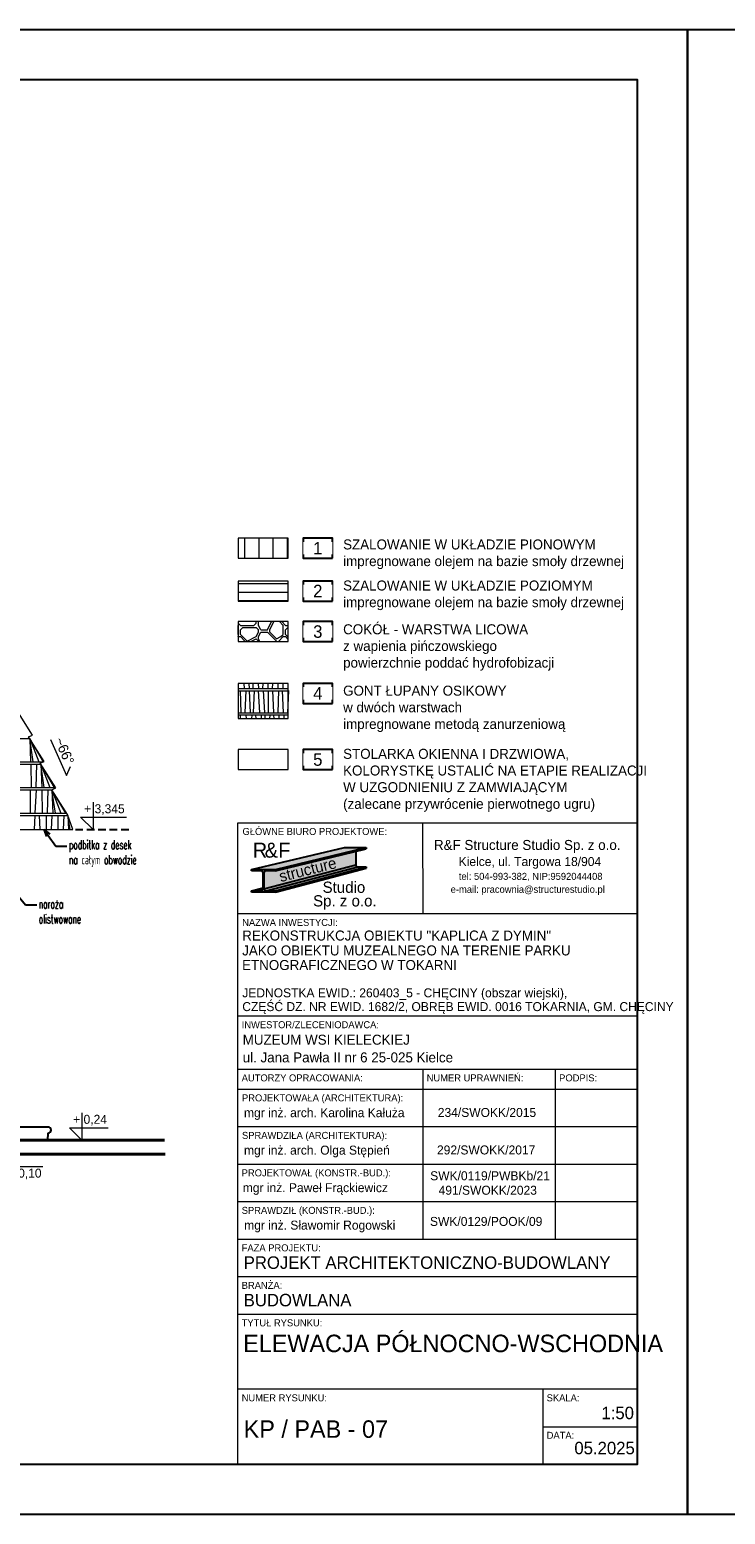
# Model space of a CAD drawing. Header units: centimetres. Extents: x 148485 to 162129, y -6573 to -2118.
# Tile 130 of 167: x 155171 to 155867, y -6573 to -5088. Entities that reach past the tile are written whole.
import ezdxf
from ezdxf import colors
from ezdxf.entities.mleader import LeaderData, LeaderLine
from ezdxf.enums import TextEntityAlignment as Align
from ezdxf.math import Vec2, Vec3

# ---------------------------------------------------------------- set-up
doc = ezdxf.new("R2010")
doc.units = ezdxf.units.CM
doc.header["$LTSCALE"] = 0.1
doc.linetypes.add('DASHEDX2', pattern=[38.1, 25.4, -12.7])
doc.layers.get('0').update_dxf_attribs({"color": 45})
for name, color, linetype, lineweight in [('A_Opisy', 7, 'Continuous', 18), ('ELEWACJE - dach podziały', 34, 'Continuous', 15), ('ELEWACJE - deskowanie', 251, 'Continuous', 13), ('ELEWACJE - hacz dachówki', 251, 'Continuous', 9), ('HACZE', 52, 'Continuous', 9), ('PODSTAWOWE - teren', 54, 'Continuous', 50)]:
    doc.layers.add(name, color=color, linetype=linetype, lineweight=lineweight)
for name, color, linetype in [('A_opisy elewacji', 7, 'Continuous'), ('A_wymiary_zewn', 4, 'Continuous'), ('Format', 7, 'Continuous'), ('ozn_graficzne_PROKON', 5, 'Continuous'), ('ozn_graficzne_R&F', 5, 'Continuous'), ('Section', 3, 'Continuous'), ('widoki_PROKON', 4, 'Continuous'), ('widoki_przerywana_R&F', 4, 'DASHEDX2'), ('widoki_R&F', 4, 'Continuous')]:
    doc.layers.add(name, color=color, linetype=linetype)
doc.styles.add('CG', font='FL Pismo Techniczne.ttf')
doc.styles.add('MtXpl_FL_Pismo_Techn', font='flptechn.ttf')
doc.styles.add('MtXpl_FL_Pismo_Techn_1', font='flptechn.ttf')
doc.styles.add('Skala 50', font='simplex.shx', dxfattribs={"width": 0.9, "height": 10})
doc.styles.add('TECH', font='flptechn.ttf')

# ---------------------------------------------------------------- blocks, each defined once
blk = doc.blocks.new('tab_kaplica z dymin')
at = {"layer": 'A_wymiary_zewn', "true_color": 0xd7d6d6}
h = blk.add_hatch(color=254, dxfattribs=at)
h.dxf.hatch_style = 1
h.paths.add_polyline_path([(151234, -9049.8), (151212.4, -9049.8), (151119.4, -9071.6), (151143.4, -9071.6)])
at = {"layer": 'A_wymiary_zewn', "true_color": 0x848484}
h = blk.add_hatch(color=252, dxfattribs=at)
h.dxf.hatch_style = 1
h.paths.add_polyline_path([(151223.6, -9067.1), (151223.6, -9053.5), (151143.4, -9073), (151134.1, -9073, 0.414214), (151131.9, -9075.2), (151131.9, -9090.8, 0.037989), (151131.9, -9091.2)])
at = {"layer": 'A_wymiary_zewn', "true_color": 0x293133}
h = blk.add_hatch(color=250, dxfattribs=at)
h.dxf.hatch_style = 1
h.paths.add_polyline_path([(151234, -9051), (151234, -9049.8), (151143.4, -9071.6), (151143.4, -9073)])
h = blk.add_hatch(color=250, dxfattribs=at)
h.dxf.hatch_style = 1
edge = h.paths.add_edge_path()
edge.add_line((151119.4, -9093.1), (151128.7, -9093.1))
edge.add_arc((151128.7, -9090.8), 2.25, 270, 0)
edge.add_line((151131, -9090.8), (151131, -9075.2))
edge.add_arc((151128.7, -9075.2), 2.25, 0, 90)
edge.add_line((151128.7, -9073), (151119.4, -9073))
edge.add_line((151119.4, -9073), (151119.4, -9071.6))
edge.add_line((151119.4, -9071.6), (151143.4, -9071.6))
edge.add_line((151143.4, -9071.6), (151143.4, -9073))
edge.add_line((151143.4, -9073), (151134.1, -9073))
edge.add_arc((151134.1, -9075.2), 2.25, 90, 180)
edge.add_line((151131.9, -9075.2), (151131.9, -9090.8))
edge.add_arc((151134.1, -9090.8), 2.25, 180, 270)
edge.add_line((151134.1, -9093.1), (151143.4, -9093.1))
edge.add_line((151143.4, -9093.1), (151143.4, -9094.4))
edge.add_line((151143.4, -9094.4), (151119.4, -9094.4))
edge.add_line((151119.4, -9094.4), (151119.4, -9093.1))
at = {"layer": 'A_wymiary_zewn', "true_color": 0xafadad}
h = blk.add_hatch(color=253, dxfattribs=at)
h.dxf.hatch_style = 1
h.paths.add_polyline_path([(151225.6, -9069.1, -0.414214), (151223.6, -9067.1), (151131.9, -9091.2, 0.370396), (151134.1, -9093.1)])
at = {"layer": 'A_wymiary_zewn', "true_color": 0xd7d6d6}
h = blk.add_hatch(color=254, dxfattribs=at)
h.dxf.hatch_style = 1
h.paths.add_polyline_path([(151234, -9069.1), (151225.6, -9069.1), (151134.1, -9093.1), (151143.4, -9093.1)])
at = {"layer": 'A_wymiary_zewn', "true_color": 0x293133}
h = blk.add_hatch(color=250, dxfattribs=at)
h.dxf.hatch_style = 1
h.paths.add_polyline_path([(151234, -9070.3), (151234, -9069.1), (151143.4, -9093.1), (151143.4, -9094.4)])
at = {"layer": 'A_wymiary_zewn', "true_color": 0xafadad}
h = blk.add_hatch(color=253, dxfattribs=at)
h.dxf.hatch_style = 1
h.paths.add_polyline_path([(151131, -9090.8), (151131, -9090.1), (151119.4, -9093.1), (151128.7, -9093.1, 0.414214)])
at = {"color": 5}
for p, q in [((151105.6, -9025.2), (151505.6, -9025.2)), ((151105.6, -9666.7), (151105.6, -9025.2)), ((151505.6, -9025.2), (151505.6, -9666.7)), ((151505.6, -9666.7), (151105.6, -9666.7))]:
    blk.add_line(p, q, dxfattribs=at)
at = {"color": 4}
for p, q in [((151291.1, -9116.2), (151290.6, -9025.2)), ((151505.6, -9116.2), (151105.6, -9116.2)), ((151505.6, -9218.5), (151105.6, -9218.5)), ((151505.6, -9271.7), (151105.6, -9271.7)), ((151290.6, -9271.7), (151290.6, -9441.7)), ((151423.1, -9271.7), (151423.1, -9441.7)), ((151505.6, -9291.7), (151105.6, -9291.7)), ((151505.6, -9291.7), (151105.6, -9291.7)), ((151505.6, -9291.7), (151105.6, -9291.7)), ((151505.6, -9329.2), (151105.6, -9329.2)), ((151505.6, -9366.7), (151105.6, -9366.7)), ((151505.6, -9404.2), (151105.6, -9404.2)), ((151505.6, -9441.7), (151105.6, -9441.7)), ((151505.6, -9441.7), (151105.6, -9441.7)), ((151505.6, -9479.2), (151105.6, -9479.2)), ((151505.6, -9516.7), (151105.6, -9516.7)), ((151505.6, -9591.7), (151105.6, -9591.7)), ((151410.6, -9591.7), (151410.6, -9666.7)), ((151410.6, -9629.2), (151505.6, -9629.2))]:
    blk.add_line(p, q, dxfattribs=at)
at = {"layer": 'A_wymiary_zewn', "color": 250, "true_color": 0x293133}
for p, q in [((151119.4, -9071.6), (151212.4, -9049.8)), ((151143.4, -9071.6), (151234, -9049.8)), ((151143.4, -9073), (151234, -9051)), ((151212.4, -9049.8), (151234, -9049.8)), ((151223.6, -9053), (151223.6, -9067.1)), ((151234, -9049.8), (151234, -9051)), ((151119.4, -9073), (151119.4, -9071.6)), ((151119.4, -9071.6), (151143.4, -9071.6)), ((151128.7, -9073), (151119.4, -9073)), ((151131.9, -9091.2), (151223.6, -9067.1)), ((151134.1, -9093.1), (151225.6, -9069.1)), ((151143.4, -9073), (151134.1, -9073)), ((151143.4, -9093.1), (151234, -9069.1)), ((151143.4, -9094.4), (151234, -9070.3)), ((151143.4, -9071.6), (151143.4, -9073)), ((151225.6, -9069.1), (151234, -9069.1)), ((151131, -9090.8), (151131, -9075.2)), ((151131.9, -9075.2), (151131.9, -9090.8)), ((151119.4, -9093.1), (151131, -9090.1)), ((151119.4, -9093.1), (151128.7, -9093.1)), ((151119.4, -9094.4), (151119.4, -9093.1)), ((151143.4, -9094.4), (151119.4, -9094.4)), ((151134.1, -9093.1), (151143.4, -9093.1)), ((151143.4, -9093.1), (151143.4, -9094.4))]:
    blk.add_line(p, q, dxfattribs=at)
for centre, radius, start, end in [((151128.7, -9075.2), 2.25, 0, 90), ((151134.1, -9075.2), 2.25, 90, 180), ((151225.6, -9067.1), 2.03, 180, 270), ((151128.7, -9090.8), 2.25, 270, 0), ((151134.1, -9090.8), 2.25, 180, 270)]:
    blk.add_arc(centre, radius, start, end, dxfattribs=at)
at = {"layer": 'Section'}
for p, q in [((151212.4, -9049.8), (151234, -9049.8)), ((151234, -9049.8), (151234, -9051)), ((151234, -9069.1), (151234, -9070.3))]:
    blk.add_line(p, q, dxfattribs=at)
at = {"color": 4}
for s, height, style, p in [('GŁÓWNE BIURO PROJEKTOWE:', 7, 'TECH', (151110.4, -9037.2)), ('R&F Structure Studio Sp. z o.o.', 10, 'MtXpl_FL_Pismo_Techn', (151301.9, -9052.2)), ('Kielce, ul. Targowa 18/904', 9, 'MtXpl_FL_Pismo_Techn', (151326.6, -9068.3)), ('e-mail: pracownia@structurestudio.pl', 7, 'MtXpl_FL_Pismo_Techn', (151318.6, -9095.1)), ('tel: 504-993-382, NIP:9592044408', 7, 'MtXpl_FL_Pismo_Techn', (151326.8, -9082.1)), ('NAZWA INWESTYCJI:', 7, 'TECH', (151110.1, -9128.2)), ('REKONSTRUKCJA OBIEKTU "KAPLICA Z DYMIN"', 10, 'TECH', (151110.1, -9142.8)), ('JAKO OBIEKTU MUZEALNEGO NA TERENIE PARKU ', 10, 'TECH', (151110.1, -9157.7)), ('ETNOGRAFICZNEGO W TOKARNI ', 10, 'TECH', (151110, -9172.3)), ('JEDNOSTKA EWID.: 260403_5 - CHĘCINY (obszar wiejski), ', 9, 'TECH', (151110.2, -9199.6)), ('CZĘŚĆ DZ. NR EWID. 1682/2, OBRĘB EWID. 0016 TOKARNIA, GM. CHĘCINY  ', 9, 'TECH', (151110.2, -9213.4)), ('INWESTOR/ZLECENIODAWCA:', 7, 'TECH', (151109.6, -9230.5)), ('MUZEUM WSI KIELECKIEJ ', 10, 'TECH', (151110.6, -9247)), ('ul. Jana Pawła II nr 6 25-025 Kielce ', 10, 'TECH', (151110.6, -9264.7)), ('AUTORZY OPRACOWANIA:', 7, 'TECH', (151109.6, -9283.7)), ('NUMER UPRAWNIEŃ:', 7, 'TECH', (151294.6, -9283.7)), ('PODPIS:', 7, 'TECH', (151427.1, -9283.7)), ('PROJEKTOWAŁA (ARCHITEKTURA):', 7, 'TECH', (151109.9, -9303.7)), ('SPRAWDZIŁA (ARCHITEKTURA):', 7, 'TECH', (151109.9, -9341.2)), ('PROJEKTOWAŁ (KONSTR.-BUD.):', 7, 'TECH', (151109.6, -9378.7)), ('SPRAWDZIŁ (KONSTR.-BUD.):', 7, 'TECH', (151109.6, -9416.2)), ('FAZA PROJEKTU:', 7, 'TECH', (151109.6, -9453.7)), ('BRANŻA:', 7, 'TECH', (151109.6, -9491.2)), ('TYTUŁ RYSUNKU:', 7, 'TECH', (151109.6, -9528.7)), ('NUMER RYSUNKU:', 7, 'TECH', (151109.6, -9603.7)), ('SKALA:', 7, 'TECH', (151414.6, -9603.7)), ('DATA:', 7, 'TECH', (151414.6, -9641.2))]:
    blk.add_text(s, height=height, dxfattribs=dict(at, style=style)).set_placement(p)
at = {"color": 3, "style": 'TECH'}
for s, height, p in [('mgr inż. Paweł Frąckiewicz', 9, (151110.7, -9394.5)), ('SWK/0119/PWBKb/21', 9, (151298.1, -9382.6)), ('PROJEKT ARCHITEKTONICZNO-BUDOWLANY', 12.5, (151111.6, -9471.2)), ('BUDOWLANA', 12.5, (151111.6, -9508.7)), ('05.2025', 12.5, (151442.3, -9656.7))]:
    blk.add_text(s, height=height, dxfattribs=at).set_placement(p)
at = {"color": 3, "char_height": 9, "style": 'TECH'}
for s, insert, width, attachment_point in [('mgr inż. arch. Karolina Kałuża', (151111.9, -9322.2), 202.775, 7), ('234/SWOKK/2015', (151354.9, -9319.4), 115, 8), ('mgr inż. arch. Olga Stępień', (151111.9, -9359.7), 202.775, 7), ('292/SWOKK/2017', (151354.1, -9356.9), 115, 8), ('491/SWOKK/2023', (151355.7, -9397.2), 120, 8), ('mgr inż. Sławomir Rogowski', (151112.1, -9434.7), 202.775, 7), ('\\pxi-3,l4,t4;SWK/0129/POOK/09', (151349.6, -9428.4), 115, 8)]:
    blk.add_mtext(s, dxfattribs=dict(at, insert=insert, width=width, attachment_point=attachment_point))
at = {"layer": 'A_wymiary_zewn', "color": 10, "style": 'TECH'}
for s, p in [('R', (151120.6, -9059.9)), ('F', (151146.1, -9059.9))]:
    blk.add_text(s, height=15, dxfattribs=at).set_placement(p)
at = {"layer": 'A_wymiary_zewn', "color": 18, "true_color": 0x000000, "style": 'TECH'}
blk.add_text('&', height=15, dxfattribs=at).set_placement((151132.6, -9059.9))
at = {"layer": 'A_wymiary_zewn', "color": 4, "style": 'MtXpl_FL_Pismo_Techn_1'}
blk.add_text('structure', height=11.25, rotation=14.1318, dxfattribs=at).set_placement((151148.6, -9084.4))
at = {"layer": 'A_wymiary_zewn', "color": 1, "style": 'TECH'}
for s, p in [('Studio', (151190.5, -9095.1)), ('Sp. z o.o.', (151181, -9108.7))]:
    blk.add_text(s, height=11.25, dxfattribs=at).set_placement(p)
blk = doc.blocks.new('_Open30')
at = {"color": 0, "linetype": 'ByBlock', "lineweight": -2, "transparency": 16777216}
for p, q in [((-1, 0.2679), (0, 0)), ((0, 0), (-1, -0.2679)), ((0, 0), (-1, 0))]:
    blk.add_line(p, q, dxfattribs=at)

msp = doc.modelspace()

# ---------------------------------------------------------------- hatches: boundary and pattern name
at = {"layer": 'ELEWACJE - deskowanie', "transparency": 33554687}
h = msp.add_hatch(dxfattribs=at)
h.set_pattern_fill('MOSAIC', color=256, scale=45, pattern_type=2)
h.set_pattern_definition([(0, (-2705.16, 1084.174), (45, 45), [2.25, -2.25, 4.5, -36]), (0, (-2723.16, 1086.424), (45, 45), [11.25, -33.75]), (0, (-2725.41, 1088.674), (45, 45), [11.25, -33.75]), (0, (-2705.16, 1099.924), (45, 45), [2.25, -42.75]), (0, (-2727.66, 1104.424), (45, 45), [6.75, -38.25]), (0, (-2727.66, 1106.674), (45, 45), [6.75, -38.25]), (0, (-2700.66, 1108.924), (45, 45), [13.5, -31.5]), (0, (-2702.91, 1111.174), (45, 45), [13.5, -31.5]), (0, (-2714.16, 1115.674), (45, 45), [4.5, -40.5]), (0, (-2711.91, 1117.924), (45, 45), [2.25, -42.75]), (0, (-2732.16, 1122.424), (45, 45), [2.25, -2.25, 2.25, -38.25]), (90, (-2732.16, 1113.424), (-45, 45), [6.75, -38.25]), (90, (-2729.91, 1097.674), (-45, 45), [2.25, -4.5, 2.25, -4.5, 9, -22.5]), (90, (-2725.41, 1124.674), (-45, 45), [2.25, -42.75]), (90, (-2718.66, 1104.424), (-45, 45), [2.25, -42.75]), (90, (-2716.41, 1115.674), (-45, 45), [2.25, -42.75]), (90, (-2711.91, 1090.924), (-45, 45), [4.5, -40.5]), (90, (-2709.66, 1088.674), (-45, 45), [6.75, -38.25]), (90, (-2707.41, 1115.674), (-45, 45), [4.5, -2.25, 4.5, -33.75]), (90, (-2705.16, 1102.174), (-45, 45), [9, -36]), (90, (-2702.91, 1102.174), (-45, 45), [4.5, -40.5]), (90, (-2698.41, 1086.424), (-45, 45), [9, -36]), (90, (-2696.16, 1086.424), (-45, 45), [6.75, -38.25]), (45, (-2714.16, 1088.674), (0, 45), [3.18198, -60.45763]), (45, (-2707.41, 1099.924), (0, 45), [3.18198, -60.45763]), (45, (-2702.91, 1106.674), (0, 45), [3.18198, -60.45763]), (45, (-2734.41, 1111.174), (0, 45), [3.18198, -60.45763]), (45, (-2729.91, 1120.174), (0, 45), [3.18198, -60.45763]), (45, (-2709.66, 1095.424), (0, 45), [6.363945, -57.275665]), (45, (-2705.16, 1124.674), (0, 45), [6.363945, -57.275665]), (135, (-2707.41, 1081.924), (-45, 5e-15), [6.363945, -57.275665]), (135, (-2705.16, 1084.174), (-45, 5e-15), [6.363945, -57.275665]), (135, (-2698.41, 1095.424), (-45, 5e-15), [6.363945, -57.275665]), (135, (-2705.16, 1111.174), (-45, 5e-15), [6.363945, -57.275665]), (135, (-2702.91, 1111.174), (-45, 5e-15), [6.363945, -57.275665]), (135, (-2711.91, 1097.674), (-45, 5e-15), [9.54594, -54.09367]), (135, (-2696.16, 1095.424), (-45, 5e-15), [9.54594, -54.09367]), (135, (-2711.91, 1095.424), (-45, 5e-15), [12.727922, -50.911689]), (135, (-2732.16, 1122.424), (-45, 5e-15), [12.727922, -50.911689]), (135, (-2732.16, 1120.174), (-45, 5e-15), [12.727922, -50.911689]), (135, (-2729.91, 1095.424), (-45, 5e-15), [3.18198, -60.45763]), (135, (-2729.91, 1106.674), (-45, 5e-15), [3.18198, -60.45763]), (26.565051, (-2702.909, 1084.174), (45, 2e-08), [5.031153, -95.591906]), (26.565051, (-2711.909, 1097.674), (45, 2e-08), [5.031153, -95.591906]), (26.565051, (-2696.159, 1093.174), (45, 2e-08), [10.062306, -90.560753]), (26.565051, (-2696.159, 1095.424), (45, 2e-08), [10.062306, -90.560753]), (63.434949, (-2709.659, 1117.924), (2e-09, 45), [5.031, -50.31, 10.062, -35.220059]), (63.434949, (-2732.159, 1099.924), (2e-09, 45), [5.031153, -95.591906]), (63.434949, (-2725.409, 1081.924), (2e-09, 45), [5.031153, -95.591906]), (63.434949, (-2729.909, 1099.924), (2e-09, 45), [5.031153, -95.591906]), (63.434949, (-2707.409, 1120.174), (2e-09, 45), [5.031153, -95.591906]), (63.434949, (-2709.659, 1117.924), (2e-09, 45), [5.031153, -95.591906]), (63.434949, (-2718.659, 1106.674), (2e-09, 45), [10.062306, -90.560753]), (63.434949, (-2720.909, 1106.674), (2e-09, 45), [10.062306, -90.560753]), (116.565051, (-2727.659, 1106.674), (-2e-08, 45), [5.031153, -95.591906]), (116.565051, (-2725.409, 1086.424), (-2e-08, 45), [10.062306, -90.560753]), (116.565051, (-2725.409, 1088.674), (-2e-08, 45), [10.062306, -90.560753]), (153.434949, (-2716.409, 1117.924), (-45, 2e-09), [10.062306, -90.560753]), (153.434949, (-2711.909, 1117.924), (-45, 2e-09), [15.093459, -85.5296])])
h.paths.add_polyline_path([(155379.813, -5700.031), (155429.813, -5700.031), (155429.813, -5680.031), (155379.813, -5680.031)])
at = {"layer": 'ELEWACJE - hacz dachówki'}
h = msp.add_hatch(dxfattribs=at)
h.set_pattern_fill('JIS_WOOD', color=256, scale=20, angle=45)
h.set_pattern_definition([(90, (-2736.659, 1095.377), (-14.1421356, 9e-16), [])])
h.paths.add_polyline_path([(155379.813, -5616.578), (155429.813, -5616.578), (155429.813, -5596.578), (155379.813, -5596.578)])
h = msp.add_hatch(dxfattribs=at)
h.set_pattern_fill('JIS_WOOD', color=256, scale=12, angle=315)
h.set_pattern_definition([(360, (-2736.659, 1095.377), (2e-15, 8.48528136), [])])
h.paths.add_polyline_path([(155379.813, -5659.426), (155429.813, -5659.426), (155429.813, -5639.426), (155379.813, -5639.426)])

# ---------------------------------------------------------------- linework, layer by layer
at = {"layer": 'A_Opisy'}
for points in [[(155234.629, -5860.56), (155234.629, -5888.06), (155222.129, -5875.56), (155268.29, -5875.56)], [(155223.617, -6171.228), (155223.617, -6198.728), (155211.117, -6186.228), (155249.861, -6186.228)], [(155158.167, -6240.06), (155158.167, -6212.56), (155145.667, -6225.06), (155184.411, -6225.06)]]:
    msp.add_lwpolyline(points, dxfattribs=at)
at = {"layer": 'A_opisy elewacji'}
for points in [[(155474.069, -5616.578), (155474.069, -5596.578), (155444.813, -5596.578), (155444.813, -5616.578)], [(155474.069, -5659.426), (155474.069, -5639.426), (155444.813, -5639.426), (155444.813, -5659.426)], [(155474.069, -5700.031), (155474.069, -5680.031), (155444.813, -5680.031), (155444.813, -5700.031)], [(155474.069, -5761.762), (155474.069, -5741.762), (155444.813, -5741.762), (155444.813, -5761.762)], [(155474.069, -5828.029), (155474.069, -5808.029), (155444.813, -5808.029), (155444.813, -5828.029)]]:
    msp.add_lwpolyline(points, close=True, dxfattribs=at)
at = {"layer": 'A_wymiary_zewn'}
msp.add_lwpolyline([(155158.2, -6185.56), (155158.133, -6198.56), (155189.567, -6198.56), (155189.633, -6191.56, 1), (155189.633, -6185.56)], format="xyb", close=True, dxfattribs=at)
at = {"layer": 'ELEWACJE - dach podziały'}
for points in [[(155379.813, -5746.801), (155429.813, -5746.801)], [(154520.963, -5888.06), (155214.467, -5888.06), (155209.237, -5873.013), (155193.589, -5848.219), (155197.381, -5846.198), (155181.884, -5821.686), (155185.826, -5819.947), (155170.178, -5795.154), (155174.121, -5793.415), (155158.473, -5768.621)], [(155379.813, -5771.394), (155429.813, -5771.394)], [(154461.31, -5820.319), (155184.984, -5820.319)], [(154484.744, -5845.929), (155197.211, -5845.929)], [(154508.229, -5871.583), (155208.335, -5871.583)]]:
    msp.add_lwpolyline(points, dxfattribs=at)
at = {"layer": 'ELEWACJE - hacz dachówki'}
for p, q in [((155380.028, -5746.801), (155380.226, -5741.762)), ((155386.247, -5746.801), (155385.934, -5741.762)), ((155391.228, -5746.801), (155390.931, -5741.762)), ((155394.913, -5746.801), (155394.913, -5741.762)), ((155400.391, -5746.801), (155400.127, -5741.762)), ((155404.57, -5746.801), (155404.751, -5741.762)), ((155409.892, -5746.801), (155409.662, -5741.762)), ((155414.13, -5741.762), (155413.943, -5746.801)), ((155419.362, -5741.762), (155419.487, -5746.801)), ((155424.578, -5741.762), (155424.345, -5746.801)), ((155382.733, -5771.178), (155382.054, -5748.91)), ((155386.766, -5771.178), (155387.729, -5748.91)), ((155392.178, -5771.178), (155391.215, -5748.91)), ((155395.238, -5771.178), (155396.111, -5748.91)), ((155401.456, -5771.178), (155400.073, -5748.91)), ((155406.437, -5771.178), (155405.127, -5748.91)), ((155410.123, -5771.178), (155410.123, -5748.91)), ((155415.6, -5771.178), (155414.436, -5748.91)), ((155419.779, -5771.178), (155420.58, -5748.91)), ((155425.102, -5771.178), (155424.083, -5748.91)), ((155429.979, -5748.91), (155429.153, -5771.178)), ((155381.813, -5773.719), (155381.66, -5776.762)), ((155387.596, -5773.719), (155387.647, -5776.762)), ((155393.604, -5776.762), (155393.736, -5773.719)), ((155397.672, -5776.762), (155397.579, -5773.719)), ((155403.123, -5776.762), (155403.255, -5773.719)), ((155406.872, -5776.762), (155406.741, -5773.719)), ((155411.518, -5776.762), (155411.637, -5773.719)), ((155415.788, -5776.762), (155415.599, -5773.719)), ((155420.831, -5776.762), (155420.652, -5773.719)), ((155425.648, -5776.762), (155425.648, -5773.719)), ((155171.337, -5796.99), (155172.241, -5820.319)), ((155172.332, -5822.644), (155172.698, -5845.973)), ((155178.267, -5822.644), (155177.508, -5845.973)), ((155182.489, -5822.644), (155183.393, -5845.973)), ((155171.697, -5848.254), (155171.783, -5871.583)), ((155177.67, -5848.254), (155176.555, -5871.583)), ((155183.454, -5848.254), (155183.821, -5871.583)), ((155189.389, -5848.254), (155188.63, -5871.583)), ((155193.611, -5848.254), (155194.515, -5871.583)), ((155176.289, -5873.908), (155175.666, -5888.06)), ((155180.727, -5873.908), (155181.543, -5888.06)), ((155187.634, -5873.908), (155187.686, -5888.06)), ((155193.607, -5873.908), (155192.93, -5888.06)), ((155199.391, -5873.908), (155199.613, -5888.06)), ((155205.326, -5873.908), (155204.866, -5888.06)), ((155209.548, -5873.908), (155210.096, -5888.06))]:
    msp.add_line(p, q, dxfattribs=at)
for points in [[(155379.813, -5749.126), (155429.813, -5749.126)], [(155174.121, -5793.415), (155160.214, -5771.379)], [(155429.813, -5773.719), (155379.813, -5773.719)], [(154440.549, -5796.99), (155171.337, -5796.99)], [(155174.755, -5820.319), (155171.337, -5796.99)], [(155171.337, -5796.99), (155180.337, -5820.319)], [(155185.051, -5820.319), (155171.337, -5796.99)], [(154464.034, -5822.644), (155182.489, -5822.644)], [(155185.907, -5845.973), (155182.489, -5822.644)], [(155182.489, -5822.644), (155191.489, -5845.973)], [(155196.203, -5845.973), (155182.489, -5822.644)], [(154487.468, -5848.254), (155193.611, -5848.254)], [(155197.029, -5871.583), (155193.611, -5848.254)], [(155193.611, -5848.254), (155202.611, -5871.583)], [(155207.325, -5871.583), (155193.611, -5848.254)], [(154510.953, -5873.908), (155209.548, -5873.908)], [(155211.622, -5888.06), (155209.548, -5873.908)]]:
    msp.add_lwpolyline(points, dxfattribs=at)
at = {"layer": 'Format'}
for points in [[(153729.32, -6572.917), (155829.32, -6572.917), (155829.32, -5087.917), (153729.32, -5087.917)], [(155829.32, -6572.917), (157929.32, -6572.917), (157929.32, -5087.917), (155829.32, -5087.917)]]:
    msp.add_lwpolyline(points, close=True, dxfattribs=at)
at = {"layer": 'ozn_graficzne_PROKON', "color": 4, "lineweight": 5}
msp.add_lwpolyline([(155192.229, -5797.831), (155208.173, -5833.972), (155212.271, -5824.85)], dxfattribs=at)
at = {"layer": 'ozn_graficzne_R&F'}
msp.add_lwpolyline([(153854.32, -6522.917), (155779.32, -6522.917), (155779.32, -5137.917), (153854.32, -5137.917)], close=True, dxfattribs=at)
at = {"layer": 'PODSTAWOWE - teren', "lineweight": 40, "const_width": 3}
for points in [[(155306.807, -6212.56), (155158.167, -6212.56), (154517.7, -6217.56), (154517.74, -6222.56), (154237.7, -6222.56), (154207.796, -6212.56), (153990.77, -6207.56), (153896.272, -6207.56)], [(155158.133, -6198.56), (155306.251, -6198.56)]]:
    msp.add_lwpolyline(points, dxfattribs=at)
at = {"layer": 'widoki_PROKON', "lineweight": 5}
for points in [[(155379.813, -5616.578), (155429.813, -5616.578), (155429.813, -5596.578), (155379.813, -5596.578)], [(155379.813, -5659.426), (155429.813, -5659.426), (155429.813, -5639.426), (155379.813, -5639.426)], [(155379.813, -5700.031), (155429.813, -5700.031), (155429.813, -5680.031), (155379.813, -5680.031)], [(155379.813, -5776.762), (155429.813, -5776.762), (155429.813, -5741.762), (155379.813, -5741.762)], [(155379.813, -5828.029), (155429.813, -5828.029), (155429.813, -5808.029), (155379.813, -5808.029)]]:
    msp.add_lwpolyline(points, close=True, dxfattribs=at)
at = {"layer": 'widoki_przerywana_R&F', "ltscale": 3}
msp.add_lwpolyline([(155216.959, -5888.06), (155271.091, -5888.06)], dxfattribs=at)

# ---------------------------------------------------------------- block references
at = {"layer": 'HACZE'}
msp.add_blockref('tab_kaplica z dymin', (4273.729, 3143.809), dxfattribs=at)

# ---------------------------------------------------------------- texts
at = {"color": 2, "style": 'TECH'}
for s, height, p in [('ELEWACJA PÓŁNOCNO-WSCHODNIA', 17.5, (155384.761, -6410.734)), ('1:50', 12.5, (155743.089, -6477.753))]:
    msp.add_text(s, height=height, dxfattribs=at).set_placement(p)
at = {"color": 1, "style": 'TECH'}
msp.add_text('KP / PAB - 07', height=17.5, dxfattribs=at).set_placement((155385.32, -6496.418))
at = {"layer": 'A_Opisy', "color": 4, "style": 'TECH'}
for s, p in [('+ 3,345', (155225.826, -5871.674)), ('+ 0,24', (155214.814, -6182.341)), ('+ 0,10', (155149.364, -6236.147))]:
    msp.add_text(s, height=9, dxfattribs=at).set_placement(p)
at = {"layer": 'A_opisy elewacji', "char_height": 10, "attachment_point": 4, "style": 'CG'}
for s, insert, width in [('{\\C7;SZALOWANIE W UKŁADZIE PIONOWYM\\Pimpregnowane olejem na bazie smoły drzewnej}', (155484.773, -5612.649), 307.22911), ('SZALOWANIE W UKŁADZIE POZIOMYM\\P{\\C7;impregnowane olejem na bazie smoły drzewnej}', (155484.773, -5653.72), 307.22911), ('COKÓŁ - WARSTWA LICOWA \\Pz wapienia pińczowskiego \\Ppowierzchnie poddać hydrofobizacji', (155484.773, -5705.838), 359.2902), ('GONT ŁUPANY OSIKOWY\\Pw dwóch warstwach\\Pimpregnowane metodą zanurzeniową', (155484.773, -5767.235), 359.2902), ('\\A1;STOLARKA OKIENNA I DRZWIOWA, \\PKOLORYSTKĘ USTALIĆ NA ETAPIE REALIZACJI\\PW UZGODNIENIU Z ZAMWIAJĄCYM \\P(zalecane przywrócenie pierwotnego ugru)', (155484.773, -5838.762), 359.2902)]:
    msp.add_mtext(s, dxfattribs=dict(at, insert=insert, width=width))
at = {"layer": 'ozn_graficzne_PROKON', "color": 4, "lineweight": 0, "style": 'CG'}
msp.add_text('~66%%D', height=10, rotation=293.805551, dxfattribs=at).set_placement((155198.703, -5812.507), align=Align.BOTTOM_CENTER)

# ---------------------------------------------------------------- leaders
at = {"layer": 'widoki_R&F'}
ml = msp.add_multileader_mtext('Standard', dxfattribs=at)
ml.set_content('\\pxql;{\\W0.6;podbitka z desek\\Pna całym obwodzie}', color=256, style='Skala 50')
ml.set_leader_properties()
ml.set_arrow_properties(name='OPEN30')
ml.build(insert=Vec2(0, 0))
ml.multileader.update_dxf_attribs({"dogleg_length": 5, "arrow_head_size": 7})
ctx = ml.context
ctx.base_point, ctx.char_height, ctx.arrow_head_size, ctx.plane_origin = Vec3(155208.587, -5904.722), 9, 7, Vec3(221192.899, 843.091)
notes = []
notes.append((ctx, [(0, (1, 1, 0), (155197.4, -5904.722), (1, 0), 11.187, [(0, [(155185.918, -5888.06)], 0, [])])]))
ctx.mtext.insert, ctx.mtext.width, ctx.mtext.defined_height = Vec3(155210.587, -5898.722), 103.50455, 46.643
ml = msp.add_multileader_mtext('Standard', dxfattribs=at)
ml.set_content('\\pxql;{\\W0.6;naroża olistwowane}', color=256, style='Skala 50')
ml.set_leader_properties()
ml.set_arrow_properties(name='OPEN30')
ml.build(insert=Vec2(0, 0))
ml.multileader.update_dxf_attribs({"dogleg_length": 5, "arrow_head_size": 7})
ctx = ml.context
ctx.base_point, ctx.char_height, ctx.arrow_head_size, ctx.plane_origin = Vec3(155178.358, -5963.29), 9, 7, Vec3(221162.67, 784.522)
notes.append((ctx, [(0, (1, 1, 0), (155167.17, -5963.29), (1, 0), 11.187, [(0, [(155151.209, -5944.438)], 0, [])])]))
ctx.mtext.insert, ctx.mtext.width, ctx.mtext.defined_height = Vec3(155180.358, -5957.89), 57.84216, 46.643
for ctx, leaders in notes:
    for number, flags, end, landing, length, lines in leaders:
        leader = LeaderData()
        leader.index, (leader.has_last_leader_line, leader.has_dogleg_vector, leader.attachment_direction) = number, flags
        leader.last_leader_point, leader.dogleg_vector, leader.dogleg_length = Vec3(end), Vec3(landing), length
        for number, points, colour, breaks in lines:
            line = LeaderLine()
            line.index, line.vertices, line.color, line.breaks = number, Vec3.list(points), colors.encode_raw_color(colour), breaks
            leader.lines.append(line)
        ctx.leaders.append(leader)

# ---------------------------------------------------------------- next in the draw order: texts
at = {"layer": 'A_opisy elewacji', "char_height": 12.5, "width": 28.756, "attachment_point": 5, "style": 'CG', "bg_fill": 3, "box_fill_scale": 1, "bg_fill_color": 1, "bg_fill_transparency": 0}
for s, insert in [('1', (155459.441, -5606.578)), ('2', (155459.441, -5649.426)), ('3', (155459.441, -5690.031)), ('4', (155459.441, -5751.762)), ('5', (155459.441, -5818.029))]:
    msp.add_mtext(s, dxfattribs=dict(at, insert=insert))

doc.saveas('drawing.dxf')
